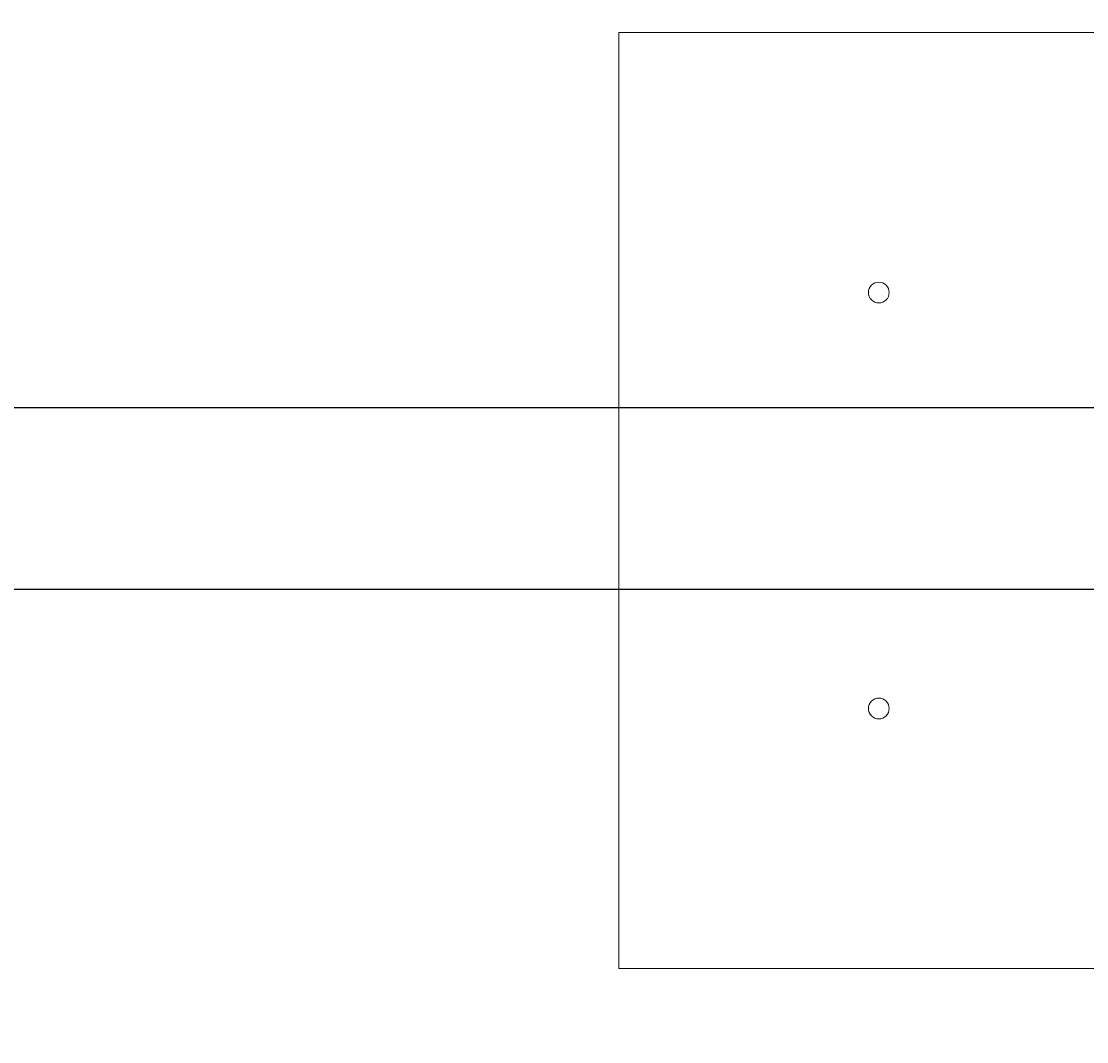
# Model space of a CAD drawing. Header units: centimetres. Extents: x -228435 to 46820, y -89367 to 152985.
# Tile 114 of 256: x -17090 to -15040, y 26459 to 28422. Entities that reach past the tile are written whole.
import ezdxf

# ---------------------------------------------------------------- set-up
doc = ezdxf.new("R2010")
doc.units = ezdxf.units.CM
doc.header["$LTSCALE"] = 50
doc.header["$PDMODE"] = 35
doc.header["$PDSIZE"] = 0.1
for name, pattern in [('Kondygnacja  -0_5$0$HIDDEN', [9.525, 6.35, -3.175]), ('Kondygnacja  -0_5$0$HIDDEN2', [4.7625, 3.175, -1.5875]), ('Osie rzutów$0$DASHDOT2', [12.7, 6.35, -3.175, 0, -3.175])]:
    doc.linetypes.add(name, pattern=pattern)
doc.layers.get('0').update_dxf_attribs({"color": 8})
doc.layers.get('DEFPOINTS').update_dxf_attribs({"color": 8})
doc.layers.add('Kondygnacja  -0_5$0$ARCH_INFO_WYMIARY', color=8, linetype='Continuous', lineweight=9)
doc.layers.add('SU Lampy kwadratowe  -05$0$ARCH_SUFITY_PODWIESZANE', color=8, linetype='Continuous', lineweight=9)
for name, color, linetype in [('Kondygnacja  -0_5$0$ARCH_KONSTR_POWYŻEJ RZUTU', 8, 'Kondygnacja  -0_5$0$HIDDEN'), ('Kondygnacja  -0_5$0$ARCH_KONSTR_POWYŻEJ RZUTU_IST', 8, 'Kondygnacja  -0_5$0$HIDDEN2'), ('Osie rzutów$0$ARCH_INFO_OSIE_IST', 8, 'Osie rzutów$0$DASHDOT2'), ('Osie rzutów$0$ARCH_INFO_OSIE_OPISY_IST', 8, 'Continuous')]:
    doc.layers.add(name, color=color, linetype=linetype)
doc.styles.add('Kondygnacja  -0_5$0$Romans', font='Romans.shx', dxfattribs={"width": 0.7})
doc.dimstyles.new('Kondygnacja  -0_5$0$Wymiary 1-100', dxfattribs={"dimtxt": 12, "dimasz": 10, "dimexe": 5, "dimexo": 0, "dimgap": 4, "dimtad": 1, "dimrnd": 0.5, "dimzin": 12, "dimdsep": 46, "dimtxsty": 'Kondygnacja  -0_5$0$Romans', "dimblk": 'Kondygnacja  -0_5$0$_Oblique', "dimcen": 10, "dimdle": 10, "dimclrt": 55, "dimazin": 0, "dimtfac": 1, "dimtmove": 1, "dimatfit": 3, "dimfxl": 8, "dimfxlon": 1, "dimtolj": 1, "dimtzin": 0, "dimarcsym": 0})

# ---------------------------------------------------------------- blocks, each defined once
blk = doc.blocks.new('Osie rzutów')
at = {"layer": 'Osie rzutów$0$ARCH_INFO_OSIE_IST', "ltscale": 10}
blk.add_line((10460, 12510), (10460, 4623.26), dxfattribs=at)
blk = doc.blocks.new('SU Lampy kwadratowe  -05$0$moduł sufitu')
at = {"layer": 'SU Lampy kwadratowe  -05$0$ARCH_SUFITY_PODWIESZANE'}
blk.add_lwpolyline([(60, -60), (240, -60), (240, -240), (60, -240)], close=True, dxfattribs=at)
for centre in [(110, -110), (110, -190)]:
    blk.add_circle(centre, 2, dxfattribs=at)
blk = doc.blocks.new('SU Lampy kwadratowe  -05')
at = {"layer": 'SU Lampy kwadratowe  -05$0$ARCH_SUFITY_PODWIESZANE'}
blk.add_blockref('SU Lampy kwadratowe  -05$0$moduł sufitu', (10460, 7400), dxfattribs=at)
blk = doc.blocks.new('Kondygnacja  -0_5$0$konstrukcja istniejąca -0.5')
at = {"layer": 'Kondygnacja  -0_5$0$ARCH_KONSTR_POWYŻEJ RZUTU_IST', "ltscale": 10}
for points in [[(9938, 7267.89), (10982, 7267.89)], [(10982, 7232.89), (9938, 7232.89)]]:
    blk.add_lwpolyline(points, dxfattribs=at)
blk = doc.blocks.new('Kondygnacja  -0_5$0$_Oblique')
at = {"color": 0, "linetype": 'ByBlock', "lineweight": -2}
blk.add_line((-0.5, -0.5), (0.5, 0.5), dxfattribs=at)
blk = doc.blocks.new('*D212')
at = {"layer": 'DEFPOINTS', "color": 0}
for p in [(-30586.3, 81900), (-30681.1, 12489.5), (9064, 12489.5)]:
    blk.add_point(p, dxfattribs=at)
at = {"layer": 'Kondygnacja  -0_5$0$ARCH_INFO_WYMIARY', "color": 0, "lineweight": -2}
for p, q in [((-30673.1, 81900), (-30686.1, 81900)), ((-30681.1, 81910), (-30681.1, 12479.5)), ((-30673.1, 12489.5), (-30686.1, 12489.5))]:
    blk.add_line(p, q, dxfattribs=at)
at = {"layer": 'Kondygnacja  -0_5$0$ARCH_INFO_WYMIARY', "color": 0, "lineweight": -2, "xscale": 10, "yscale": 10, "zscale": 10}
for p, rotation in [((-30681.1, 81900), 90), ((-30681.1, 12489.5), 270)]:
    blk.add_blockref('Kondygnacja  -0_5$0$_Oblique', p, dxfattribs=dict(at, rotation=rotation))
at = {"layer": 'Kondygnacja  -0_5$0$ARCH_INFO_WYMIARY', "color": 55, "insert": (-30691.1, 47194.8), "char_height": 12, "attachment_point": 5, "rotation": 90, "style": 'Kondygnacja  -0_5$0$Romans'}
blk.add_mtext('\\A1;69410.5', dxfattribs=at)

msp = doc.modelspace()

# ---------------------------------------------------------------- block references
at = {"layer": 'Kondygnacja  -0_5$0$ARCH_KONSTR_POWYŻEJ RZUTU', "xscale": 10, "yscale": 10, "zscale": 10}
msp.add_blockref('Kondygnacja  -0_5$0$konstrukcja istniejąca -0.5', (-121140, -45000), dxfattribs=at)
at = {"layer": 'Osie rzutów$0$ARCH_INFO_OSIE_OPISY_IST', "xscale": 10, "yscale": 10, "zscale": 10}
msp.add_blockref('Osie rzutów', (-121140, -45000), dxfattribs=at)
at = {"layer": 'SU Lampy kwadratowe  -05$0$ARCH_SUFITY_PODWIESZANE', "xscale": 10, "yscale": 10, "zscale": 10}
msp.add_blockref('SU Lampy kwadratowe  -05', (-121140, -45000), dxfattribs=at)

# ---------------------------------------------------------------- dimensions: what is measured, and where the dimension line sits
at = {"layer": 'Kondygnacja  -0_5$0$ARCH_INFO_WYMIARY'}
dim = msp.add_linear_dim(base=(-30681.114, 12489.5), p1=(-30586.301, 81900), p2=(9064, 12489.5), angle=90, dimstyle='Kondygnacja  -0_5$0$Wymiary 1-100', dxfattribs=at)
dim.commit()
dim.dimension.update_dxf_attribs({"geometry": '*D212', "text_midpoint": (-30691.114, 47194.75)})

doc.saveas('drawing.dxf')
